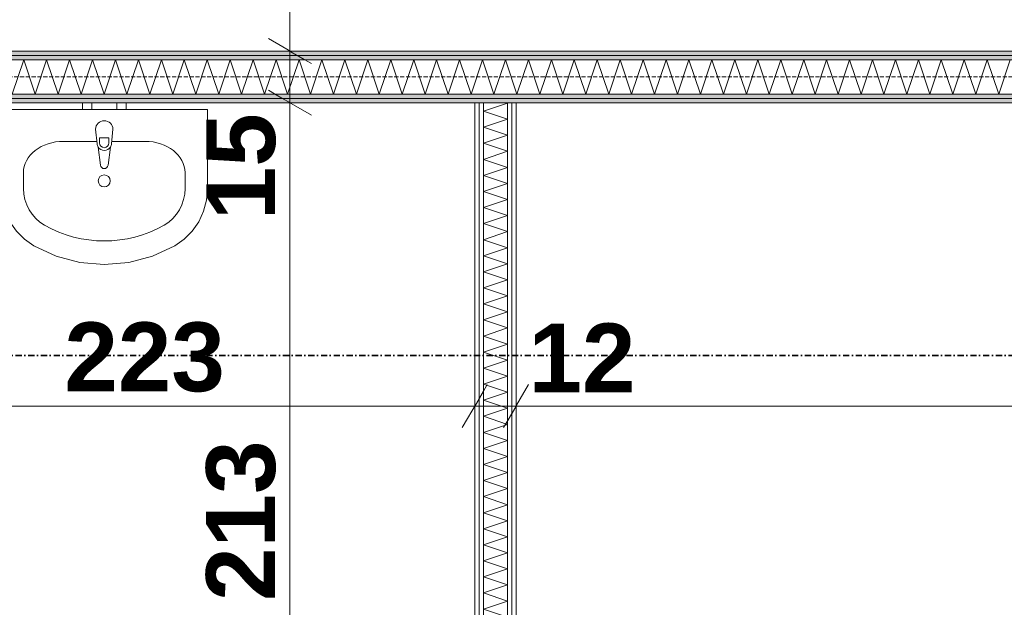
# Model space of a CAD drawing. Extents: x -7314 to 11761, y 144 to 9383.
# Tile 22 of 193: x 1191 to 1477, y 2433 to 2604. Entities that reach past the tile are written whole.
import ezdxf
from ezdxf.xclip import XClip

# ---------------------------------------------------------------- set-up
doc = ezdxf.new("R2010")
doc.units = 0
doc.header["$MEASUREMENT"] = 0
doc.header["$XCLIPFRAME"] = 0
for name, pattern in [('Krawędzie ukryte', [68, 48, -20]), ('Kropki i Kreski', [144, 72, -36, 0, -36]), ('Wipeout_Contour', [20000, 0, -20000])]:
    doc.linetypes.add(name, pattern=pattern)
for name, color, linetype in [('FORMA - Arch 01 - 220-A Ściany', 7, 'Continuous'), ('FORMA - Arch 01 - 410-K Osie', 7, 'Continuous'), ('FORMA - Arch 01 - 540-I Ogrzewanie', 7, 'Continuous'), ('FORMA - Arch 01 - PZT-5 Opisy ogólne', 7, 'Continuous'), ('FORMA - Arch 02 - Strefy', 7, 'Continuous'), ('FORMA - Arch 04 - Wymiary ogólne', 7, 'Continuous')]:
    doc.layers.add(name, color=color, linetype=linetype)
doc.styles.add('STYL_AUTOMATYCZNY_9', font='arial.ttf')
pattern_1 = [(0, (4185.3, -5972.398), (0, 7.5), [0, -7.5])]

# ---------------------------------------------------------------- blocks, each defined once
blk = doc.blocks.new('*X371')
at = {"layer": 'FORMA - Arch 01 - 220-A Ściany', "color": 7, "linetype": 'Continuous', "lineweight": 5, "ltscale": 0.025}
for p, q in [((1188.63, 2581.9), (1191.97, 2591.9)), ((1191.97, 2591.9), (1195.3, 2581.9)), ((1195.3, 2581.9), (1198.63, 2591.9)), ((1198.63, 2591.9), (1201.97, 2581.9)), ((1201.97, 2581.9), (1205.3, 2591.9)), ((1205.3, 2591.9), (1208.63, 2581.9)), ((1208.63, 2581.9), (1211.97, 2591.9)), ((1211.97, 2591.9), (1215.3, 2581.9)), ((1215.3, 2581.9), (1218.63, 2591.9)), ((1218.63, 2591.9), (1221.97, 2581.9)), ((1221.97, 2581.9), (1225.3, 2591.9)), ((1225.3, 2591.9), (1228.63, 2581.9)), ((1228.63, 2581.9), (1231.97, 2591.9)), ((1231.97, 2591.9), (1235.3, 2581.9)), ((1235.3, 2581.9), (1238.63, 2591.9)), ((1238.63, 2591.9), (1241.97, 2581.9)), ((1241.97, 2581.9), (1245.3, 2591.9)), ((1245.3, 2591.9), (1248.63, 2581.9)), ((1248.63, 2581.9), (1251.97, 2591.9)), ((1251.97, 2591.9), (1255.3, 2581.9)), ((1255.3, 2581.9), (1258.63, 2591.9)), ((1258.63, 2591.9), (1261.97, 2581.9)), ((1261.97, 2581.9), (1265.3, 2591.9)), ((1265.3, 2591.9), (1268.63, 2581.9)), ((1268.63, 2581.9), (1271.97, 2591.9)), ((1271.97, 2591.9), (1275.3, 2581.9)), ((1275.3, 2581.9), (1278.63, 2591.9)), ((1278.63, 2591.9), (1281.97, 2581.9)), ((1281.97, 2581.9), (1285.3, 2591.9)), ((1285.3, 2591.9), (1288.63, 2581.9)), ((1288.63, 2581.9), (1291.97, 2591.9)), ((1291.97, 2591.9), (1295.3, 2581.9)), ((1295.3, 2581.9), (1298.63, 2591.9)), ((1298.63, 2591.9), (1301.97, 2581.9)), ((1301.97, 2581.9), (1305.3, 2591.9)), ((1305.3, 2591.9), (1308.63, 2581.9)), ((1308.63, 2581.9), (1311.97, 2591.9)), ((1311.97, 2591.9), (1315.3, 2581.9)), ((1315.3, 2581.9), (1318.63, 2591.9)), ((1318.63, 2591.9), (1321.97, 2581.9)), ((1321.97, 2581.9), (1325.3, 2591.9)), ((1325.3, 2591.9), (1328.63, 2581.9)), ((1328.63, 2581.9), (1331.97, 2591.9)), ((1331.97, 2591.9), (1335.3, 2581.9)), ((1335.3, 2581.9), (1338.63, 2591.9)), ((1338.63, 2591.9), (1341.97, 2581.9)), ((1341.97, 2581.9), (1345.3, 2591.9)), ((1345.3, 2591.9), (1348.63, 2581.9)), ((1348.63, 2581.9), (1351.97, 2591.9)), ((1351.97, 2591.9), (1355.3, 2581.9)), ((1355.3, 2581.9), (1358.63, 2591.9)), ((1358.63, 2591.9), (1361.97, 2581.9)), ((1361.97, 2581.9), (1365.3, 2591.9)), ((1365.3, 2591.9), (1368.63, 2581.9)), ((1368.63, 2581.9), (1371.97, 2591.9)), ((1371.97, 2591.9), (1375.3, 2581.9)), ((1375.3, 2581.9), (1378.63, 2591.9)), ((1378.63, 2591.9), (1381.97, 2581.9)), ((1381.97, 2581.9), (1385.3, 2591.9)), ((1385.3, 2591.9), (1388.63, 2581.9)), ((1388.63, 2581.9), (1391.97, 2591.9)), ((1391.97, 2591.9), (1395.3, 2581.9)), ((1395.3, 2581.9), (1398.63, 2591.9)), ((1398.63, 2591.9), (1401.97, 2581.9)), ((1401.97, 2581.9), (1405.3, 2591.9)), ((1405.3, 2591.9), (1408.63, 2581.9)), ((1408.63, 2581.9), (1411.97, 2591.9)), ((1411.97, 2591.9), (1415.3, 2581.9)), ((1415.3, 2581.9), (1418.63, 2591.9)), ((1418.63, 2591.9), (1421.97, 2581.9)), ((1421.97, 2581.9), (1425.3, 2591.9)), ((1425.3, 2591.9), (1428.63, 2581.9)), ((1428.63, 2581.9), (1431.97, 2591.9)), ((1431.97, 2591.9), (1435.3, 2581.9)), ((1435.3, 2581.9), (1438.63, 2591.9)), ((1438.63, 2591.9), (1441.97, 2581.9)), ((1441.97, 2581.9), (1445.3, 2591.9)), ((1445.3, 2591.9), (1448.63, 2581.9)), ((1448.63, 2581.9), (1451.97, 2591.9)), ((1451.97, 2591.9), (1455.3, 2581.9)), ((1455.3, 2581.9), (1458.63, 2591.9)), ((1458.63, 2591.9), (1461.97, 2581.9)), ((1461.97, 2581.9), (1465.3, 2591.9)), ((1465.3, 2591.9), (1468.63, 2581.9)), ((1468.63, 2581.9), (1471.97, 2591.9)), ((1471.97, 2591.9), (1475.3, 2581.9)), ((1475.3, 2581.9), (1478.63, 2591.9))]:
    blk.add_line(p, q, dxfattribs=at)
blk = doc.blocks.new('*X379')
at = {"layer": 'FORMA - Arch 01 - 220-A Ściany', "color": 7, "linetype": 'Continuous', "lineweight": 5, "ltscale": 0.025}
for p, q in [((1332.54, 2579.27), (1325.54, 2576.94)), ((1332.16, 2579.4), (1332.54, 2579.27)), ((1325.54, 2576.94), (1332.54, 2574.6)), ((1332.54, 2574.6), (1325.54, 2572.27)), ((1325.54, 2572.27), (1332.54, 2569.94)), ((1332.54, 2569.94), (1325.54, 2567.6)), ((1325.54, 2567.6), (1332.54, 2565.27)), ((1332.54, 2565.27), (1325.54, 2562.94)), ((1325.54, 2562.94), (1332.54, 2560.6)), ((1332.54, 2560.6), (1325.54, 2558.27)), ((1325.54, 2558.27), (1332.54, 2555.94)), ((1332.54, 2555.94), (1325.54, 2553.6)), ((1325.54, 2553.6), (1332.54, 2551.27)), ((1332.54, 2551.27), (1325.54, 2548.94)), ((1325.54, 2548.94), (1332.54, 2546.6)), ((1332.54, 2546.6), (1325.54, 2544.27)), ((1325.54, 2544.27), (1332.54, 2541.94)), ((1332.54, 2541.94), (1325.54, 2539.6)), ((1325.54, 2539.6), (1332.54, 2537.27)), ((1332.54, 2537.27), (1325.54, 2534.94)), ((1325.54, 2534.94), (1332.54, 2532.6)), ((1332.54, 2532.6), (1325.54, 2530.27)), ((1325.54, 2530.27), (1332.54, 2527.94)), ((1332.54, 2527.94), (1325.54, 2525.6)), ((1325.54, 2525.6), (1332.54, 2523.27)), ((1332.54, 2523.27), (1325.54, 2520.94)), ((1325.54, 2520.94), (1332.54, 2518.6)), ((1332.54, 2518.6), (1325.54, 2516.27)), ((1325.54, 2516.27), (1332.54, 2513.94)), ((1332.54, 2513.94), (1325.54, 2511.6)), ((1325.54, 2511.6), (1332.54, 2509.27)), ((1332.54, 2509.27), (1325.54, 2506.94)), ((1325.54, 2506.94), (1332.54, 2504.6)), ((1332.54, 2504.6), (1325.54, 2502.27)), ((1325.54, 2502.27), (1332.54, 2499.94)), ((1332.54, 2499.94), (1325.54, 2497.6)), ((1325.54, 2497.6), (1332.54, 2495.27)), ((1332.54, 2495.27), (1325.54, 2492.94)), ((1325.54, 2492.94), (1332.54, 2490.6)), ((1332.54, 2490.6), (1325.54, 2488.27)), ((1325.54, 2488.27), (1332.54, 2485.94)), ((1332.54, 2485.94), (1325.54, 2483.6)), ((1325.54, 2483.6), (1332.54, 2481.27)), ((1332.54, 2481.27), (1325.54, 2478.94)), ((1325.54, 2478.94), (1332.54, 2476.6)), ((1332.54, 2476.6), (1325.54, 2474.27)), ((1325.54, 2474.27), (1332.54, 2471.94)), ((1332.54, 2471.94), (1325.54, 2469.6)), ((1325.54, 2469.6), (1332.54, 2467.27)), ((1332.54, 2467.27), (1325.54, 2464.94)), ((1325.54, 2464.94), (1332.54, 2462.6)), ((1332.54, 2462.6), (1325.54, 2460.27)), ((1325.54, 2460.27), (1332.54, 2457.94)), ((1332.54, 2457.94), (1325.54, 2455.6)), ((1325.54, 2455.6), (1332.54, 2453.27)), ((1332.54, 2453.27), (1325.54, 2450.94)), ((1325.54, 2450.94), (1332.54, 2448.6)), ((1332.54, 2448.6), (1325.54, 2446.27)), ((1325.54, 2446.27), (1332.54, 2443.94)), ((1332.54, 2443.94), (1325.54, 2441.6)), ((1325.54, 2441.6), (1332.54, 2439.27)), ((1332.54, 2439.27), (1325.54, 2436.94)), ((1325.54, 2436.94), (1332.54, 2434.6)), ((1332.54, 2434.6), (1325.54, 2432.27)), ((1325.54, 2432.27), (1332.54, 2429.94)), ((1332.54, 2429.94), (1325.54, 2427.6)), ((1325.54, 2427.6), (1332.54, 2425.27)), ((1332.54, 2425.27), (1325.54, 2422.94)), ((1325.54, 2422.94), (1332.54, 2420.6)), ((1332.54, 2420.6), (1325.54, 2418.27)), ((1325.54, 2418.27), (1332.54, 2415.94)), ((1332.54, 2415.94), (1325.54, 2413.6)), ((1325.54, 2413.6), (1332.54, 2411.27)), ((1332.54, 2411.27), (1325.54, 2408.94)), ((1325.54, 2408.94), (1332.54, 2406.6)), ((1332.54, 2406.6), (1325.54, 2404.27)), ((1325.54, 2404.27), (1332.54, 2401.94)), ((1332.54, 2401.94), (1325.54, 2399.6)), ((1325.54, 2399.6), (1332.54, 2397.27)), ((1332.54, 2397.27), (1325.54, 2394.94)), ((1325.54, 2394.94), (1332.54, 2392.6)), ((1332.54, 2392.6), (1325.54, 2390.27)), ((1325.54, 2390.27), (1332.54, 2387.94)), ((1332.54, 2387.94), (1325.54, 2385.6)), ((1325.54, 2385.6), (1332.54, 2383.27)), ((1332.54, 2383.27), (1325.54, 2380.94)), ((1325.54, 2380.94), (1332.54, 2378.6)), ((1332.54, 2378.6), (1325.54, 2376.27)), ((1325.54, 2376.27), (1332.54, 2373.94)), ((1332.54, 2373.94), (1325.54, 2371.6)), ((1325.54, 2371.6), (1332.54, 2369.27)), ((1332.54, 2369.27), (1325.54, 2366.94)), ((1325.54, 2366.94), (1332.54, 2364.6)), ((1332.54, 2364.6), (1329.7, 2363.65))]:
    blk.add_line(p, q, dxfattribs=at)
blk = doc.blocks.new('Rysunek_1_1', base_point=(4185.3, -5972.4))
at = {"layer": 'FORMA - Arch 04 - Wymiary ogólne', "color": 154, "linetype": 'Continuous', "lineweight": 13, "insert": (1338.65, 2495.24), "char_height": 20, "width": 30.509, "attachment_point": 7, "style": 'STYL_AUTOMATYCZNY_9'}
blk.add_mtext('\\A1;{\\pql;\\fArial|b1|i0|c238|p0;\\W1.000000;12}', dxfattribs=at)
at = {"color": 254, "linetype": 'Wipeout_Contour', "lineweight": 0, "ltscale": 13912.844038}
blk.add_wipeout([(954.04, 2593.15), (3294.06, 2593.15), (3294.69, 2594.4), (954.04, 2594.4)], dxfattribs=at).dxf.layer = 'FORMA - Arch 01 - 220-A Ściany'
at = {"color": 254, "linetype": 'Wipeout_Contour', "lineweight": 0, "ltscale": 13437.202621}
blk.add_wipeout([(1323.04, 2579.4), (914.04, 2579.4), (914.04, 2385.4), (914.04, 2366.15), (1323.04, 2366.15)], dxfattribs=at).dxf.layer = 'FORMA - Arch 02 - Strefy'
at = {"layer": 'FORMA - Arch 01 - 220-A Ściany', "linetype": 'Continuous', "lineweight": 5}
h = blk.add_hatch(dxfattribs=at)
h.set_pattern_fill('Gips_0001', style=0, pattern_type=2)
h.set_pattern_definition(pattern_1)
h.paths.add_polyline_path([(954.04, 2593.15), (3294.06, 2593.15), (3294.69, 2594.4), (954.04, 2594.4)])
at = {"layer": 'FORMA - Arch 04 - Wymiary ogólne', "color": 154, "linetype": 'Continuous', "lineweight": 13, "insert": (1203.79, 2495.24), "char_height": 20, "width": 45.7634, "attachment_point": 7, "style": 'STYL_AUTOMATYCZNY_9'}
blk.add_mtext('\\A1;{\\pql;\\fArial|b1|i0|c238|p0;\\W1.000000;223}', dxfattribs=at)
at = {"layer": 'FORMA - Arch 04 - Wymiary ogólne', "color": 154, "linetype": 'Continuous', "lineweight": 13, "insert": (1265.31, 2434.64), "char_height": 20, "width": 45.7634, "attachment_point": 7, "rotation": 90, "style": 'STYL_AUTOMATYCZNY_9'}
blk.add_mtext('\\A1;{\\pql;\\fArial|b1|i0|c238|p0;\\W1.000000;213}', dxfattribs=at)
at = {"color": 254, "linetype": 'Wipeout_Contour', "lineweight": 0, "ltscale": 13977.844258}
blk.add_wipeout([(3294.06, 2580.65), (1099.79, 2580.65), (1099.79, 2579.4), (3294.69, 2579.4)], dxfattribs=at).dxf.layer = 'FORMA - Arch 01 - 220-A Ściany'
at = {"layer": 'FORMA - Arch 01 - 220-A Ściany', "linetype": 'Continuous', "lineweight": 5}
h = blk.add_hatch(dxfattribs=at)
h.set_pattern_fill('Gips_0001', style=0, pattern_type=2)
h.set_pattern_definition(pattern_1)
h.paths.add_polyline_path([(3294.06, 2580.65), (1099.79, 2580.65), (1099.79, 2579.4), (3294.69, 2579.4)])
at = {"color": 254, "linetype": 'Wipeout_Contour', "lineweight": 0, "ltscale": 13908.170612}
blk.add_wipeout([(954.04, 2591.9), (3293.83, 2591.9), (3294.02, 2593.08), (954.04, 2593.15)], dxfattribs=at).dxf.layer = 'FORMA - Arch 01 - 220-A Ściany'
at = {"layer": 'FORMA - Arch 01 - 220-A Ściany', "linetype": 'Continuous', "lineweight": 5}
h = blk.add_hatch(dxfattribs=at)
h.set_pattern_fill('Gips_0001', style=0, pattern_type=2)
h.set_pattern_definition(pattern_1)
h.paths.add_polyline_path([(954.04, 2591.9), (3293.83, 2591.9), (3294.02, 2593.08), (954.04, 2593.15)])
at = {"layer": 'FORMA - Arch 01 - 220-A Ściany', "color": 7, "linetype": 'Continuous', "lineweight": 15, "ltscale": 0.025, "flags": 128}
blk.add_lwpolyline([(3294.69, 2594.4), (954.04, 2594.4)], dxfattribs=at)
at = {"layer": 'FORMA - Arch 04 - Wymiary ogólne', "color": 154, "linetype": 'Continuous', "lineweight": 13, "ltscale": 0.025}
for p, q in [((1269.31, 2594.4), (1269.31, 3342.33)), ((1278.68, 2594.4), (1259.93, 2594.4))]:
    blk.add_line(p, q, dxfattribs=at)
at = {"color": 254, "linetype": 'Wipeout_Contour', "lineweight": 0, "ltscale": 13980.029754}
blk.add_wipeout([(3293.83, 2581.9), (1098.54, 2581.9), (1098.54, 2580.65), (3294.06, 2580.65)], dxfattribs=at).dxf.layer = 'FORMA - Arch 01 - 220-A Ściany'
at = {"layer": 'FORMA - Arch 01 - 220-A Ściany', "linetype": 'Continuous', "lineweight": 5}
h = blk.add_hatch(dxfattribs=at)
h.set_pattern_fill('Gips_0001', style=0, pattern_type=2)
h.set_pattern_definition(pattern_1)
h.paths.add_polyline_path([(3293.83, 2581.9), (1098.54, 2581.9), (1098.54, 2580.65), (3294.06, 2580.65)])
at = {"layer": 'FORMA - Arch 01 - 220-A Ściany', "color": 7, "linetype": 'Continuous', "lineweight": 15, "ltscale": 0.025, "flags": 128}
blk.add_lwpolyline([(1099.79, 2579.4), (3294.69, 2579.4)], dxfattribs=at)
at = {"layer": 'FORMA - Arch 04 - Wymiary ogólne', "color": 154, "linetype": 'Continuous', "lineweight": 13, "ltscale": 0.025}
for p, q in [((1278.68, 2579.4), (1259.93, 2579.4)), ((1269.31, 2366.15), (1269.31, 2579.4))]:
    blk.add_line(p, q, dxfattribs=at)
at = {"color": 254, "linetype": 'Wipeout_Contour', "lineweight": 0, "ltscale": 18183.405841}
blk.add_wipeout([(3293.83, 2591.9), (1097.29, 2591.9), (1097.29, 2581.9), (3293.83, 2581.9), (3293.04, 2586.9)], dxfattribs=at).dxf.layer = 'FORMA - Arch 01 - 220-A Ściany'
at = {"layer": 'FORMA - Arch 01 - 220-A Ściany', "color": 7, "linetype": 'Continuous', "lineweight": 13, "ltscale": 0.025}
for p, q in [((3294.06, 2593.15), (954.04, 2593.15)), ((3293.83, 2591.9), (1097.29, 2591.9)), ((1097.29, 2581.9), (3293.83, 2581.9)), ((1098.54, 2580.65), (3294.06, 2580.65))]:
    blk.add_line(p, q, dxfattribs=at)
at = {"layer": 'FORMA - Arch 01 - 410-K Osie', "color": 7, "linetype": 'Krawędzie ukryte', "lineweight": 13, "ltscale": 0.025}
blk.add_line((3420.76, 2586.9), (587.6, 2586.9), dxfattribs=at)
at = {"layer": 'FORMA - Arch 04 - Wymiary ogólne', "color": 154, "linetype": 'Continuous', "lineweight": 13, "ltscale": 0.025}
for p, q in [((1263.06, 2598.01), (1275.56, 2590.79)), ((1269.31, 2579.4), (1269.31, 2594.4)), ((1263.06, 2583.01), (1275.56, 2575.79))]:
    blk.add_line(p, q, dxfattribs=at)
at = {"color": 7, "linetype": 'Continuous', "lineweight": 13, "ltscale": 0.025}
blk.add_blockref('*X371', (0, 0), dxfattribs=at)
at = {"color": 254, "linetype": 'Wipeout_Contour', "lineweight": 0, "ltscale": 11220.837713}
blk.add_wipeout([(1324.29, 2366.15), (1324.29, 2579.4), (1323.04, 2579.4), (1323.04, 2366.15)], dxfattribs=at).dxf.layer = 'FORMA - Arch 01 - 220-A Ściany'
at = {"color": 254, "linetype": 'Wipeout_Contour', "lineweight": 0, "ltscale": 11188.56812}
blk.add_wipeout([(1333.79, 2335.89), (1335.04, 2335.89), (1335.04, 2579.4), (1333.79, 2579.4)], dxfattribs=at).dxf.layer = 'FORMA - Arch 01 - 220-A Ściany'
at = {"color": 254, "linetype": 'Wipeout_Contour', "lineweight": 0, "ltscale": 11393.427218}
blk.add_wipeout([(1209.02, 2577.4), (1211.72, 2577.4), (1211.72, 2579.4), (1209.02, 2579.4)], dxfattribs=at).dxf.layer = 'FORMA - Arch 01 - 540-I Ogrzewanie'
at = {"color": 254, "linetype": 'Wipeout_Contour', "lineweight": 0, "ltscale": 11410.482169}
blk.add_wipeout([(1219.02, 2577.4), (1221.72, 2577.4), (1221.72, 2579.4), (1219.02, 2579.4)], dxfattribs=at).dxf.layer = 'FORMA - Arch 01 - 540-I Ogrzewanie'
at = {"layer": 'FORMA - Arch 01 - 220-A Ściany', "linetype": 'Continuous', "lineweight": 5}
h = blk.add_hatch(dxfattribs=at)
h.set_pattern_fill('Gips_0001', style=0, pattern_type=2)
h.set_pattern_definition(pattern_1)
h.paths.add_polyline_path([(1324.29, 2366.15), (1324.29, 2579.4), (1323.04, 2579.4), (1323.04, 2366.15)])
h = blk.add_hatch(dxfattribs=at)
h.set_pattern_fill('Gips_0001', style=0, pattern_type=2)
h.set_pattern_definition(pattern_1)
h.paths.add_polyline_path([(1333.79, 2335.89), (1335.04, 2335.89), (1335.04, 2579.4), (1333.79, 2579.4)])
at = {"layer": 'FORMA - Arch 01 - 540-I Ogrzewanie', "color": 6, "linetype": 'Continuous', "lineweight": 15, "ltscale": 0.025, "flags": 128}
for points in [[(1209.02, 2577.4), (1211.72, 2577.4), (1211.72, 2579.4), (1209.02, 2579.4)], [(1219.02, 2577.4), (1221.72, 2577.4), (1221.72, 2579.4), (1219.02, 2579.4)]]:
    blk.add_lwpolyline(points, close=True, dxfattribs=at)
at = {"color": 254, "linetype": 'Wipeout_Contour', "lineweight": 0, "ltscale": 11221.019137}
blk.add_wipeout([(1325.54, 2364.9), (1325.54, 2579.4), (1324.29, 2579.4), (1324.29, 2364.9)], dxfattribs=at).dxf.layer = 'FORMA - Arch 01 - 220-A Ściany'
at = {"color": 254, "linetype": 'Wipeout_Contour', "lineweight": 0, "ltscale": 11186.180189}
blk.add_wipeout([(1332.54, 2335.89), (1333.79, 2335.89), (1333.79, 2579.4), (1332.54, 2579.4)], dxfattribs=at).dxf.layer = 'FORMA - Arch 01 - 220-A Ściany'
at = {"color": 254, "linetype": 'Wipeout_Contour', "lineweight": 0, "ltscale": 59236.760442}
blk.add_wipeout([(1185.37, 2577.4), (1185.37, 2554.49), (1185.66, 2551.12), (1186.52, 2547.85), (1187.92, 2544.8), (1189.82, 2542.06), (1192.16, 2539.71), (1194.86, 2537.84), (1201.38, 2534.84), (1208.28, 2533.01), (1215.37, 2532.4), (1222.47, 2533.01), (1229.37, 2534.84), (1235.89, 2537.84), (1238.59, 2539.71), (1240.92, 2542.06), (1242.82, 2544.8), (1244.23, 2547.85), (1245.08, 2551.12), (1245.37, 2554.49), (1245.37, 2577.4)], dxfattribs=at).dxf.layer = 'FORMA - Arch 01 - 540-I Ogrzewanie'
at = {"layer": 'FORMA - Arch 01 - 220-A Ściany', "linetype": 'Continuous', "lineweight": 5}
h = blk.add_hatch(dxfattribs=at)
h.set_pattern_fill('Gips_0001', style=0, pattern_type=2)
h.set_pattern_definition(pattern_1)
h.paths.add_polyline_path([(1325.54, 2364.9), (1325.54, 2579.4), (1324.29, 2579.4), (1324.29, 2364.9)])
h = blk.add_hatch(dxfattribs=at)
h.set_pattern_fill('Gips_0001', style=0, pattern_type=2)
h.set_pattern_definition(pattern_1)
h.paths.add_polyline_path([(1332.54, 2335.89), (1333.79, 2335.89), (1333.79, 2579.4), (1332.54, 2579.4)])
at = {"layer": 'FORMA - Arch 01 - 220-A Ściany', "color": 7, "linetype": 'Continuous', "lineweight": 15, "ltscale": 0.025, "flags": 128}
for points in [[(1323.04, 2579.4), (1323.04, 2366.15)], [(1335.04, 2335.89), (1335.04, 2579.4)]]:
    blk.add_lwpolyline(points, dxfattribs=at)
at = {"layer": 'FORMA - Arch 01 - 540-I Ogrzewanie', "color": 6, "linetype": 'Continuous', "lineweight": 15, "ltscale": 0.025}
for p, q in [((1227.26, 2568.17), (1203.49, 2568.17)), ((1191.9, 2559.07), (1191.9, 2554.49)), ((1238.85, 2559.07), (1238.85, 2554.49))]:
    blk.add_line(p, q, dxfattribs=at)
at = {"layer": 'FORMA - Arch 01 - 540-I Ogrzewanie', "color": 6, "linetype": 'Continuous', "lineweight": 15, "ltscale": 0.025, "flags": 128}
blk.add_lwpolyline([(1185.37, 2577.4), (1185.37, 2554.49), (1185.66, 2551.12), (1186.52, 2547.85), (1187.92, 2544.8), (1189.82, 2542.06), (1192.16, 2539.71), (1194.86, 2537.84), (1201.38, 2534.84), (1208.28, 2533.01), (1215.37, 2532.4), (1222.47, 2533.01), (1229.37, 2534.84), (1235.89, 2537.84), (1238.59, 2539.71), (1240.92, 2542.06), (1242.82, 2544.8), (1244.23, 2547.85), (1245.08, 2551.12), (1245.37, 2554.49), (1245.37, 2577.4)], close=True, dxfattribs=at)
at = {"layer": 'FORMA - Arch 01 - 540-I Ogrzewanie', "color": 6, "linetype": 'Continuous', "lineweight": 15, "ltscale": 0.025}
blk.add_circle((1215.37, 2556.68), 1.75, dxfattribs=at)
for centre, major_axis, ratio, start_param, end_param in [((1203.5, 2559.07), (11.61, 0), 0.783646, 1.570796, 3.141593), ((1227.24, 2559.07), (11.61, 0), 0.783646, 0, 1.570796), ((1203.49, 2554.49), (0, 12.12), 0.956522, 1.570796, 2.644618), ((1227.26, 2554.49), (0, 12.12), 0.956522, 3.638567, 4.712389), ((1215.37, 2577.4), (0, 38.18), 0.956522, 2.644618, 3.638567)]:
    blk.add_ellipse(centre, major_axis=major_axis, ratio=ratio, start_param=start_param, end_param=end_param, dxfattribs=at)
at = {"layer": 'FORMA - Arch 04 - Wymiary ogólne', "color": 154, "linetype": 'Continuous', "lineweight": 13, "ltscale": 0.025}
for p, q in [((1323.04, 2500.62), (1323.04, 2481.87)), ((1335.04, 2500.62), (1335.04, 2481.87)), ((1323.04, 2491.24), (1099.79, 2491.24)), ((3398.04, 2491.24), (1335.04, 2491.24))]:
    blk.add_line(p, q, dxfattribs=at)
at = {"layer": 'FORMA - Arch 04 - Wymiary ogólne', "color": 154, "linetype": 'Continuous', "lineweight": 13, "insert": (1265.31, 2545.28), "char_height": 20, "width": 30.509, "attachment_point": 7, "rotation": 90, "style": 'STYL_AUTOMATYCZNY_9'}
blk.add_mtext('\\A1;{\\pql;\\fArial|b1|i0|c238|p0;\\W1.000000;15}', dxfattribs=at)
at = {"color": 254, "linetype": 'Wipeout_Contour', "lineweight": 0, "ltscale": 11226.656484}
blk.add_wipeout([(1332.54, 2363.65), (1332.54, 2579.4), (1325.54, 2579.4), (1325.54, 2363.65)], dxfattribs=at).dxf.layer = 'FORMA - Arch 01 - 220-A Ściany'
at = {"color": 254, "linetype": 'Wipeout_Contour', "lineweight": 0, "ltscale": 62479.660662}
blk.add_wipeout([(1212.87, 2571.67), (1213.27, 2567.47), (1213.27, 2567.47), (1213.6, 2566.52), (1213.6, 2566.52), (1214.26, 2561.23), (1214.26, 2561.23), (1214.63, 2560.53), (1215.37, 2560.25), (1216.11, 2560.53), (1216.48, 2561.23), (1216.48, 2561.23), (1217.15, 2566.52), (1217.15, 2566.52), (1217.47, 2567.47), (1217.47, 2567.47), (1217.87, 2571.67), (1217.87, 2571.67), (1217.14, 2573.43), (1215.37, 2574.17), (1213.61, 2573.43)], dxfattribs=at).dxf.layer = 'FORMA - Arch 01 - 540-I Ogrzewanie'
at = {"layer": 'FORMA - Arch 01 - 220-A Ściany', "color": 7, "linetype": 'Continuous', "lineweight": 13, "ltscale": 0.025}
for p, q in [((1324.29, 2579.4), (1324.29, 2364.9)), ((1325.54, 2579.4), (1325.54, 2363.65)), ((1332.54, 2363.65), (1332.54, 2579.4)), ((1333.79, 2335.89), (1333.79, 2579.4))]:
    blk.add_line(p, q, dxfattribs=at)
at = {"layer": 'FORMA - Arch 01 - 220-A Ściany', "color": 7, "linetype": 'Continuous', "lineweight": 15, "ltscale": 0.025, "flags": 128}
for points in [[(1323.04, 2579.4), (1324.29, 2579.4)], [(1324.29, 2579.4), (1325.54, 2579.4)], [(1325.54, 2579.4), (1332.54, 2579.4)], [(1332.54, 2579.4), (1333.79, 2579.4)], [(1333.79, 2579.4), (1335.04, 2579.4)]]:
    blk.add_lwpolyline(points, dxfattribs=at)
at = {"layer": 'FORMA - Arch 01 - 540-I Ogrzewanie', "color": 6, "linetype": 'Continuous', "lineweight": 15, "ltscale": 0.025}
for p, q in [((1214.01, 2567.69), (1214.01, 2569.17)), ((1214.01, 2569.17), (1216.73, 2569.17)), ((1216.73, 2569.17), (1216.73, 2567.69))]:
    blk.add_line(p, q, dxfattribs=at)
at = {"layer": 'FORMA - Arch 01 - 540-I Ogrzewanie', "color": 6, "linetype": 'Continuous', "lineweight": 15, "ltscale": 0.025, "flags": 128}
blk.add_lwpolyline([(1212.87, 2571.67), (1213.27, 2567.47, 0.12102), (1213.6, 2566.52), (1214.26, 2561.23, 0.882566), (1216.48, 2561.23), (1217.15, 2566.52, 0.12102), (1217.47, 2567.47), (1217.87, 2571.67, 1)], format="xyb", close=True, dxfattribs=at)
at = {"layer": 'FORMA - Arch 01 - 540-I Ogrzewanie', "color": 6, "linetype": 'Continuous', "lineweight": 15, "ltscale": 0.025}
for centre, radius, start, end in [((1215.37, 2567.69), 1.36, 180, 0), ((1215.37, 2567.66), 2.11, 212.771, 327.229)]:
    blk.add_arc(centre, radius, start, end, dxfattribs=at)
at = {"layer": 'FORMA - Arch 01 - PZT-5 Opisy ogólne', "color": 7, "linetype": 'Kropki i Kreski', "lineweight": 35, "ltscale": 0.025}
blk.add_line((701.17, 2505.98), (3901.95, 2505.98), dxfattribs=at)
at = {"layer": 'FORMA - Arch 04 - Wymiary ogólne', "color": 154, "linetype": 'Continuous', "lineweight": 13, "ltscale": 0.025}
for p, q in [((1319.43, 2484.99), (1326.65, 2497.49)), ((1331.43, 2484.99), (1338.65, 2497.49)), ((1335.04, 2491.24), (1323.04, 2491.24))]:
    blk.add_line(p, q, dxfattribs=at)
at = {"color": 7, "linetype": 'Continuous', "lineweight": 13, "ltscale": 0.025}
blk.add_blockref('*X379', (0, 0), dxfattribs=at)

msp = doc.modelspace()

# ---------------------------------------------------------------- block references
at = {"lineweight": 20}
ref = msp.add_blockref('Rysunek_1_1', (4185.29965, -5972.39804), dxfattribs=at)
XClip(ref).set_block_clipping_path([(254.0251470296, 246.5573808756), (9689.7973583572, 9358.9497337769)])

doc.saveas('drawing.dxf')
